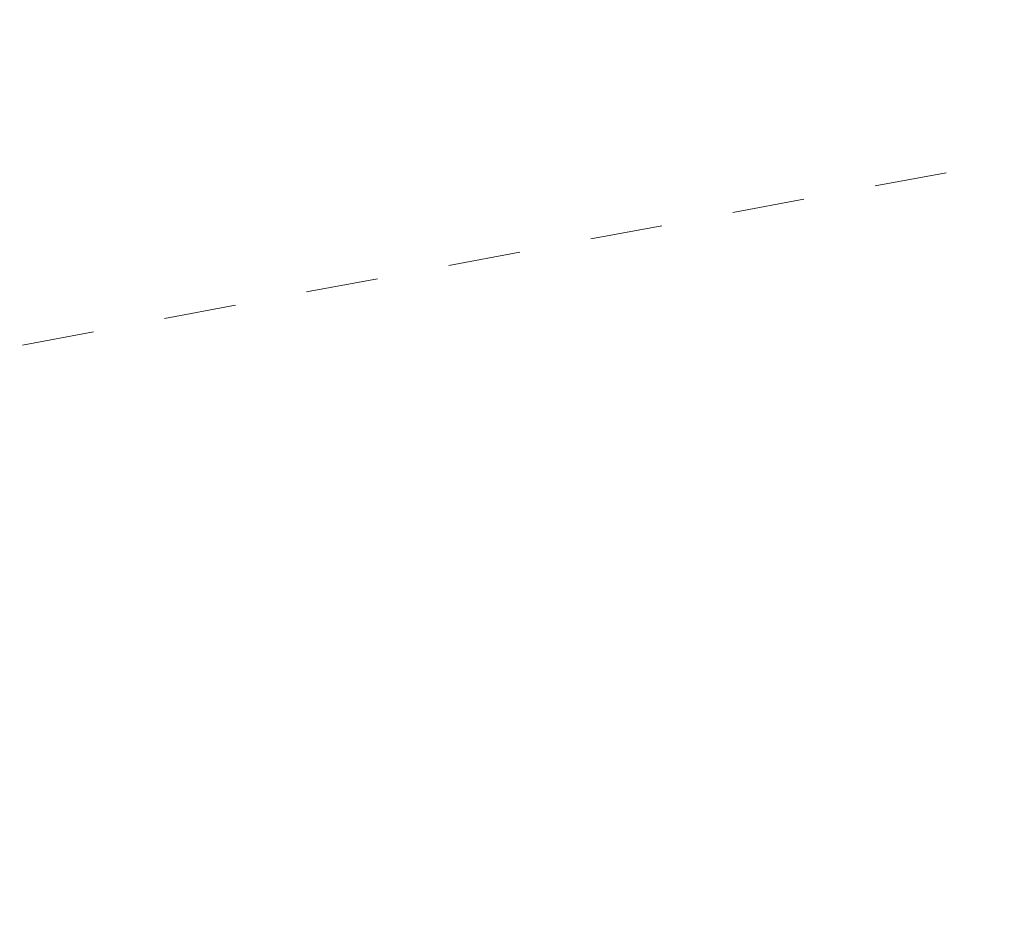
# Model space of a CAD drawing. Header units: metres. Extents: x 5504996 to 5514259, y 5943254 to 5951281.
# Tile 70 of 256: x 5509265.62 to 5509272.43, y 5947739.71 to 5947745.99. Entities that reach past the tile are written whole.
import ezdxf

# ---------------------------------------------------------------- set-up
doc = ezdxf.new("R2010")
doc.units = ezdxf.units.M
doc.linetypes.add('L_0_03', pattern=[1, 0.5, -0.5])
doc.layers.add('EGB_KonturUzytkuGruntowego', color=7, linetype='L_0_03', lineweight=18, true_color=0x008000)

msp = doc.modelspace()

# ---------------------------------------------------------------- linework, layer by layer
at = {"layer": 'EGB_KonturUzytkuGruntowego', "color": 96, "linetype": 'L_0_03', "lineweight": 18, "true_color": 0x008000, "flags": 128}
msp.add_lwpolyline([(5509132.11, 5947722.74), (5509138.95, 5947723.71), (5509174.28, 5947730.59), (5509238.85, 5947743.15), (5509250.57, 5947745.43), (5509256.78, 5947746.64), (5509279.77, 5947751.07), (5509328.99, 5947760.54), (5509398.1, 5947774.41), (5509466.39, 5947787.67), (5509571.35, 5947807.56), (5509575.37, 5947864.59), (5509585.59, 5947864.33), (5509595.51, 5947812.34), (5509606.05, 5947784.07), (5509634.83, 5947756.53), (5509689.69, 5947732.73), (5509732.68, 5947714.19), (5509740.33, 5947717.31), (5509801.61, 5947664.57), (5509875.75, 5947590.67), (5509888.55, 5947577.92), (5509897.01, 5947569.49), (5509942.28, 5947505.67), (5509946.97, 5947499.05), (5509976.47, 5947457.46), (5510054.83, 5947376.31), (5510126.58, 5947283.52), (5510258.9, 5947135), (5510253.94, 5947130.54), (5510119.91, 5947281.35), (5510092.33, 5947316.78), (5510083.35, 5947328.32), (5510050.79, 5947370.13), (5510049.32, 5947372.02), (5510048.23, 5947373.15), (5509971.45, 5947452.61), (5509970.37, 5947454.13), (5509952.93, 5947478.66), (5509943.2, 5947492.35), (5509931.62, 5947508.65), (5509922, 5947522.18), (5509900.86, 5947551.93), (5509891.59, 5947564.97), (5509848.28, 5947605.27), (5509828.55, 5947626.04), (5509813.95, 5947641.41), (5509796.82, 5947659.44), (5509793.79, 5947662.05), (5509775.08, 5947678.15), (5509758.5, 5947692.42), (5509739.22, 5947709.02), (5509731.59, 5947706.43), (5509630.59, 5947750.76), (5509601.52, 5947783.63), (5509592.23, 5947807.72), (5509544.28, 5947798.09), (5509513.29, 5947792.09), (5509480.03, 5947785.51), (5509452.41, 5947780.41), (5509446.42, 5947779.31), (5509427.06, 5947775.67), (5509415.05, 5947773.41), (5509388.09, 5947768.34), (5509354.14, 5947761.93), (5509351.68, 5947761.46), (5509349.26, 5947760.87), (5509322.54, 5947754.35), (5509294.76, 5947749.17), (5509288.79, 5947748.06), (5509259.26, 5947742.55), (5509201.21, 5947731.73), (5509134.01, 5947718.79), (5509184.94, 5947617.86), (5509192.65, 5947602.56), (5509208.88, 5947553.53), (5509219.5, 5947532.81), (5509221.57, 5947527.62), (5509225.28, 5947518.3), (5509230.29, 5947505.74), (5509234.62, 5947494.99), (5509235.43, 5947492.98), (5509245.62, 5947467.67), (5509248.8, 5947458.12), (5509258.49, 5947429.05), (5509265.71, 5947407.19), (5509268.21, 5947399.6), (5509276.09, 5947375.73), (5509279.14, 5947345.6), (5509278.67, 5947325.3), (5509278.21, 5947305.75), (5509277.73, 5947285.2), (5509277.81, 5947261.49), (5509278.34, 5947225.27), (5509282.81, 5947210.39), (5509288.75, 5947190.29), (5509306.08, 5947132.06), (5509317.35, 5947112.7), (5509319.32, 5947109.54), (5509328.96, 5947092.96), (5509391.48, 5946985.42), (5509466.85, 5946903.15), (5509481.04, 5946887.66), (5509516.37, 5946855.62), (5509531.42, 5946841.97), (5509544.33, 5946838.38), (5509546.44, 5946830.79), (5509548.19, 5946826.76), (5509527.38, 5946837.54), (5509477.01, 5946883.22), (5509471.15, 5946889.83), (5509429.65, 5946935.65), (5509398.54, 5946968.55), (5509385.51, 5946984.98), (5509383.09, 5946989.05), (5509374.16, 5947005.82), (5509323.19, 5947093.02), (5509321.17, 5947096.47), (5509300.9, 5947129.34), (5509292.67, 5947156.72), (5509286.07, 5947174.39), (5509278.7, 5947201.64), (5509273.93, 5947219.27), (5509272.33, 5947225.16), (5509272.33, 5947244.4), (5509271.53, 5947285.23), (5509272.95, 5947346.16), (5509270.09, 5947375.57), (5509267.28, 5947385), (5509258.74, 5947409.92), (5509252, 5947429.94), (5509246.69, 5947445.69), (5509239.96, 5947465.69), (5509225.67, 5947500.81), (5509224.29, 5947504.57), (5509216.41, 5947523.68), (5509214.27, 5947528.87), (5509207.89, 5947543.83), (5509199.71, 5947564.91), (5509194.33, 5947577.93), (5509189.03, 5947589.01), (5509171.45, 5947626.03), (5509134.62, 5947703.86), (5509129.04, 5947715.63), (5509126.18, 5947721.9)], close=True, dxfattribs=at)

doc.saveas('drawing.dxf')
